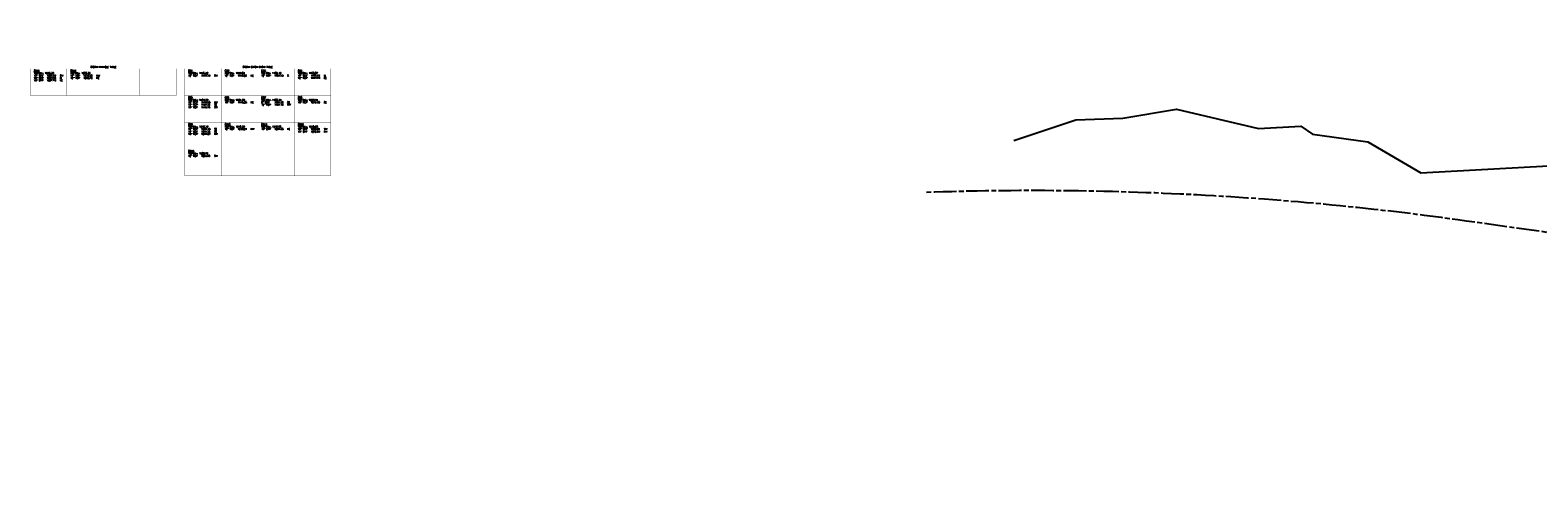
# Model space of a CAD drawing. Extents: x 2462993 to 2469231, y 263261 to 263931.
# Tile 1 of 116: x 2462993 to 2464849, y 263310 to 263876. Entities that reach past the tile are written whole.
import ezdxf

# ---------------------------------------------------------------- set-up
doc = ezdxf.new("R2010")
doc.units = 0
doc.header["$LTSCALE"] = 20
doc.header["$MEASUREMENT"] = 0
doc.linetypes.add('CL', pattern=[2, 0.3, -0.15, 1.4, -0.15])
doc.linetypes.add('rowex', pattern=[0])
for name, color, linetype in [('DR_X_Text', 7, 'Continuous'), ('RW_X_CL', 6, 'CL'), ('RW_X_Fee_RW', 6, 'rowex')]:
    doc.layers.add(name, color=color, linetype=linetype)
doc.styles.add('Simplex Normal (0.14)', font='Simplex.shx')

msp = doc.modelspace()

# ---------------------------------------------------------------- linework, layer by layer
at = {"layer": 'DR_X_Text', "const_width": 0.25, "flags": 128}
for points in [[(2462993.5, 263828.4), (2463173.5, 263828.4)], [(2462993.5, 263828.4), (2462993.5, 263795.4)], [(2463038.5, 263828.4), (2463038.5, 263795.4)], [(2463083.5, 263828.4), (2463083.5, 263795.4)], [(2463128.5, 263828.4), (2463128.5, 263795.4)], [(2463173.5, 263828.4), (2463173.5, 263795.4)], [(2463183.5, 263828.4), (2463363.5, 263828.4)], [(2463183.5, 263828.4), (2463183.5, 263696.4)], [(2463228.5, 263828.4), (2463228.5, 263696.4)], [(2463273.5, 263828.4), (2463273.5, 263696.4)], [(2463318.5, 263828.4), (2463318.5, 263696.4)], [(2463363.5, 263828.4), (2463363.5, 263696.4)], [(2462993.5, 263795.4), (2463173.5, 263795.4)], [(2463183.5, 263795.4), (2463363.5, 263795.4)], [(2463183.5, 263762.4), (2463363.5, 263762.4)], [(2463183.5, 263729.4), (2463363.5, 263729.4)], [(2463183.5, 263696.4), (2463363.5, 263696.4)]]:
    msp.add_lwpolyline(points, dxfattribs=at)
at = {"layer": 'RW_X_CL', "flags": 128}
msp.add_lwpolyline([(2464096.7, 263676.3, -0.043713), (2464761.3, 263641.1), (2466151.7, 263444.6, 0.061457), (2467087, 263428.2), (2468050.5, 263529.9, -0.138469), (2468357.4, 263477.2), (2468591.7, 263365.4, 0.135318), (2468891.5, 263312), (2469004.3, 263322.5, -0.03812), (2469222.4, 263326.1)], format="xyb", dxfattribs=at)
at = {"layer": 'RW_X_Fee_RW', "flags": 128}
msp.add_lwpolyline([(2464204.5, 263739.7), (2464280.8, 263765.2), (2464338.4, 263767.4), (2464404.7, 263778.6), (2464505.4, 263754.7), (2464557.5, 263757.5), (2464572.1, 263747.7), (2464640, 263738.4), (2464705.6, 263700), (2464862.5, 263708.7), (2464874.6, 263744.5), (2464906.6, 263838.9), (2464906.9, 263875.8)], dxfattribs=at)

# ---------------------------------------------------------------- texts
at = {"layer": 'DR_X_Text', "char_height": 2, "width": 71.006, "attachment_point": 8, "style": 'Simplex Normal (0.14)'}
for s, insert in [('STORM MANHOLE TABLE', (2463083.5, 263829.4)), ('STORM CATCH BASIN TABLE', (2463273.5, 263829.4))]:
    msp.add_mtext(s, dxfattribs=dict(at, insert=insert))
at = {"layer": 'DR_X_Text', "char_height": 2, "width": 38.447, "attachment_point": 1, "line_spacing_factor": 0.9, "style": 'Simplex Normal (0.14)'}
for s, insert in [('\\pxql;{\\LSTM1\\P\\pq*;}Top Elev. 1243.33\\P\\pql;15" CPP ^I1237.72 ^ISW\\P15" CPP ^I1237.73 ^IN\\P15" CPP ^I1237.74 ^INE', (2462997.9, 263826.9)), ('\\pxql;{\\LSTM1\\P\\pq*;}Top Elev. 1256.36\\P\\pql;12" RCP ^I1250.10 ^INW\\P12" RCP ^I1250.76 ^INE', (2463042.9, 263826.9)), ('{\\LCB1\\P\\pxql;}Top Elev. 1145.42\\P12" RCP ^I1141.19 ^ISW', (2463187.9, 263826.9)), ('{\\LCB2\\P\\pxql;}Top Elev. 1144.64\\P12" RCP ^I1140.26 ^INE', (2463232.9, 263826.9)), ('{\\LCB3\\P\\pxql;}Top Elev. 1156.40\\P12" RCP ^I1154.13 ^IS', (2463277.9, 263826.9)), ('{\\LCB4\\P\\pxql;}Top Elev. 1150.87\\P12" RCP ^I1147.73 ^IN\\P12" RCP ^I1147.74 ^ISE', (2463322.9, 263826.9)), ('{\\LCB5\\P\\pxql;}Top Elev. 1151.79\\P12" RCP ^I1147.48 ^INW\\P12" RCP ^I1147.51 ^ISE\\P15" RCP ^I1146.76 ^ISW', (2463187.9, 263793.9)), ('{\\LCB6\\P\\pxql;}Top Elev. 1151.73\\P15" RCP ^I1145.25 ^INE', (2463232.9, 263793.9)), ('{\\LCB7\\P\\pxql;}Top Elev. 1155.34\\P6" CMP ^I1151.50 ^ISE\\P12" RCP ^I1151.14 ^INW', (2463277.9, 263793.9)), ('{\\LCB8\\P\\pxql;}Top Elev. 1223.14\\P15" RCP ^I1216.50 ^ISE', (2463322.9, 263793.9)), ('{\\LCB9\\P\\pxql;}Top Elev. 1246.12\\P12" RCP ^I1241.33 ^ISE\\P12" RCP ^I1241.16 ^ISE^J15" RCP ^I1241.07 ^INW', (2463187.9, 263760.9)), ('{\\LCB10\\P\\pxql;}Top Elev. 1248.22\\P12" RCP ^I1244.21 ^INW', (2463232.9, 263760.9)), ('{\\LCB11\\P\\pxql;}Top Elev. 1245.86\\P15" CPP ^I1241.88 ^INE', (2463277.9, 263760.9)), ('{\\LCB12\\P\\pxql;}Top Elev. 1245.98\\P15" CPP ^I1241.01 ^ISW\\P15" CPP ^I1240.99 ^INW', (2463322.9, 263760.9)), ('{\\LCB13\\P\\pxql;}Top Elev. 1263.70\\P12" RCP ^I1256.05 ^ISW', (2463187.9, 263727.9))]:
    msp.add_mtext(s, dxfattribs=dict(at, insert=insert))

doc.saveas('drawing.dxf')
